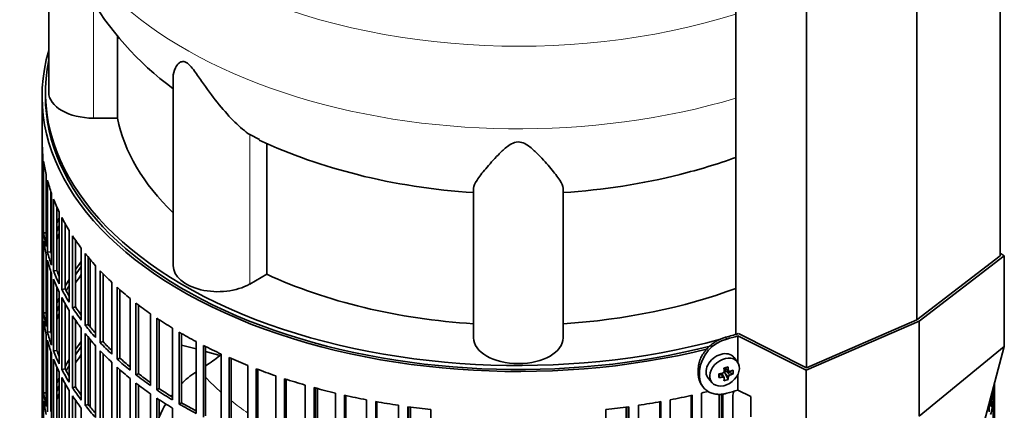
# Model space of a CAD drawing. Header units: millimetres. Extents: x 382 to 1256, y -1271 to 1550.
# Tile 6 of 22: x 957 to 1253, y -972 to -854. Entities that reach past the tile are written whole.
import ezdxf

# ---------------------------------------------------------------- set-up
doc = ezdxf.new("R2010")
doc.units = ezdxf.units.MM
for name, color, linetype in [('M5X8_UNI7687', 7, 'Continuous'), ('MID_344-2', 7, 'Continuous'), ('VSI184-254_GIUNT', 7, 'Continuous'), ('VSI344-454_FILTR', 7, 'Continuous'), ('VSI344-454_SUPPO', 7, 'Continuous'), ('VSI344-454_TERMI', 7, 'Continuous'), ('VSI344_DIFFUSORE', 7, 'Continuous')]:
    doc.layers.add(name, color=color, linetype=linetype)

# ---------------------------------------------------------------- blocks, each defined once
blk = doc.blocks.new('SE4')
at = {"layer": 'M5X8_UNI7687', "color": 7, "linetype": 'Continuous', "lineweight": 35}
for p, q in [((1173.05, -957.16), (1172.05, -955.81)), ((1167.45, -961.83), (1167.81, -960.65)), ((1168.98, -961.82), (1168.28, -960.57)), ((1169.24, -958.88), (1170.41, -959.88)), ((1170.2, -962.43), (1169.29, -960.46)), ((1169.32, -958.95), (1169.32, -959.83)), ((1171.68, -960.69), (1169.74, -959.94)), ((1164.27, -962.09), (1165.38, -963.36))]:
    blk.add_line(p, q, dxfattribs=at)
at = {"layer": 'M5X8_UNI7687', "color": 4, "linetype": 'Continuous', "lineweight": 9}
for p, q in [((1168.56, -961.68), (1167.97, -960.62)), ((1170.3, -961.62), (1169.29, -960.46)), ((1169.37, -958.85), (1170.3, -959.64)), ((1169.74, -959.94), (1170.75, -961.09))]:
    blk.add_line(p, q, dxfattribs=at)
at = {"layer": 'M5X8_UNI7687', "color": 7, "linetype": 'Continuous', "lineweight": 35}
for centre, radius, start, end in [((1168.46, -959.98), 0.55, 280.2783, 358.6867), ((1170.99, -961.75), 0.71, 110.1734, 168.7917)]:
    blk.add_arc(centre, radius, start, end, dxfattribs=at)
for centre, major_axis, ratio, start_param, end_param in [((1168.09, -958.87), (3.89, 3.14), 0.739997, 0, 3.172175), ((1168.09, -958.87), (3.89, 3.14), 0.739997, 6.252603, 6.283185), ((1165.48, -955.76), (9.99, 0.43), 0.510658, -1.393505, -1.278945), ((1169.18, -956.03), (-1.01, -9.2), 0.152739, -1.021742, -0.87205), ((1166.4, -959.28), (8.97, 2.29), 0.035701, -1.293098, -1.143406), ((1165.62, -955.59), (2.06, -9.79), 0.279258, 1.046834, 1.161394), ((1169.55, -960.12), (0.391, 0.312), 0.744948, 1.56038, 2.087178), ((1169.75, -960.35), (-0.449, 0.845), 0.482969, 0.934611, 1.452812), ((1169.75, -960.35), (-0.837, 0.408), 0.40333, 4.914112, 5.432313), ((1165.33, -955.67), (3.16, -9.49), 0.408248, 1.007206, 1.121766), ((1165.48, -955.76), (9.99, 0.43), 0.510658, -1.036687, -0.922127), ((1165.48, -955.5), (9.99, -0.48), 0.639648, -0.984117, -0.869557), ((1163.63, -957.52), (6.65, -6.44), 0.71261, 0.529363, 0.679055), ((1165.48, -955.5), (9.99, -0.48), 0.639648, -1.340934, -1.226375), ((1165.62, -955.59), (2.06, -9.79), 0.279258, 0.690017, 0.804576), ((1166.4, -954.28), (7.61, -5.28), 0.901051, 5.557555, 5.707247), ((1165.33, -955.67), (3.16, -9.49), 0.408248, 0.650389, 0.764948)]:
    blk.add_ellipse(centre, major_axis=major_axis, ratio=ratio, start_param=start_param, end_param=end_param, dxfattribs=at)
blk.add_ellipse((1169.15, -960.17), major_axis=(-3.84, -3.1), ratio=0.739997, dxfattribs=at)
for points in [[(1170.3, -959.64), (1170.3, -959.66), (1170.3, -959.69), (1170.31, -959.73), (1170.32, -959.76), (1170.34, -959.8), (1170.36, -959.83), (1170.38, -959.86), (1170.41, -959.88), (1170.44, -959.91), (1170.48, -959.92), (1170.51, -959.94), (1170.55, -959.95), (1170.59, -959.95), (1170.62, -959.95), (1170.66, -959.95), (1170.7, -959.94), (1170.73, -959.93), (1170.75, -959.93)], [(1169.01, -961.96), (1169.01, -961.95), (1169.01, -961.92), (1169.01, -961.89), (1169, -961.86), (1168.98, -961.83), (1168.97, -961.8), (1168.94, -961.77), (1168.92, -961.75), (1168.89, -961.72), (1168.85, -961.71), (1168.82, -961.69), (1168.78, -961.68), (1168.74, -961.67), (1168.7, -961.67), (1168.65, -961.67), (1168.61, -961.67), (1168.58, -961.67), (1168.56, -961.68)]]:
    blk.add_open_spline(points, degree=3, dxfattribs=at)
at = {"layer": 'MID_344-2', "color": 7, "linetype": 'Continuous', "lineweight": 35}
for p, q in [((1252.15, -925.21), (1252.15, -557.11)), ((1227.09, -944.41), (1227.09, -576.08)), ((1172.54, -580.39), (1172.54, -948.8)), ((1193.83, -958.88), (1193.83, -590.55))]:
    blk.add_line(p, q, dxfattribs=at)
at = {"layer": 'VSI184-254_GIUNT', "color": 7, "linetype": 'Continuous', "lineweight": 35}
for p, q in [((1074.52, -970.69), (1074.52, -982.05)), ((1139.52, -982.05), (1139.52, -970.69))]:
    blk.add_line(p, q, dxfattribs=at)
at = {"layer": 'VSI344-454_FILTR', "color": 7, "linetype": 'Continuous', "lineweight": 35}
for p, q in [((963.52, -877.13), (963.52, -1117.18)), ((963.53, -912.49), (963.53, -890.85)), ((963.77, -916.55), (963.77, -894.91)), ((963.98, -918.27), (963.98, -896.63)), ((964.72, -922.31), (964.72, -900.67)), ((965.13, -924.01), (965.13, -902.37)), ((966.12, -923.91), (966.12, -905.68)), ((966.35, -928.01), (966.35, -906.37)), ((966.97, -929.7), (966.97, -908.06)), ((967.95, -929.56), (967.95, -910.4)), ((963.77, -912.48), (963.53, -912.49)), ((968.68, -933.64), (968.68, -912)), ((969.5, -935.29), (969.5, -913.65)), ((963.53, -936.58), (963.53, -914.94)), ((970.45, -935.11), (970.45, -915.42)), ((963.77, -940.64), (963.77, -919)), ((964.72, -918.22), (963.98, -918.27)), ((971.67, -939.15), (971.67, -917.52)), ((972.69, -940.77), (972.69, -919.14)), ((963.98, -942.35), (963.98, -920.72)), ((973.62, -940.56), (973.62, -920.52)), ((964.72, -946.39), (964.72, -924.76)), ((966.12, -923.91), (965.13, -924.01)), ((975.33, -944.54), (975.33, -922.9)), ((976.54, -946.11), (976.54, -924.47)), ((977.44, -945.86), (977.44, -925.59)), ((965.13, -948.1), (965.13, -926.46)), ((979.63, -949.76), (979.63, -928.12)), ((966.12, -948), (966.12, -929.77)), ((966.35, -952.1), (966.35, -930.46)), ((967.95, -929.56), (966.97, -929.7)), ((981.03, -951.28), (981.03, -929.65)), ((981.89, -950.99), (981.89, -930.55)), ((966.97, -953.78), (966.97, -932.14)), ((967.95, -953.64), (967.95, -934.49)), ((984.54, -954.8), (984.54, -933.16)), ((963.77, -936.57), (963.53, -936.58)), ((968.68, -957.72), (968.68, -936.09)), ((970.45, -935.11), (969.5, -935.29)), ((986.12, -956.26), (986.12, -934.62)), ((986.95, -955.94), (986.95, -935.36)), ((963.53, -960.66), (963.53, -939.03)), ((969.5, -959.38), (969.5, -937.74)), ((970.45, -959.2), (970.45, -939.51)), ((990.06, -959.63), (990.06, -937.99)), ((991.81, -961.02), (991.81, -939.38)), ((992.6, -960.66), (992.6, -939.99)), ((963.77, -964.72), (963.77, -943.08)), ((964.72, -942.31), (963.98, -942.35)), ((971.67, -963.24), (971.67, -941.6)), ((973.62, -940.56), (972.69, -940.77)), ((972.69, -964.86), (972.69, -943.22)), ((996.14, -964.22), (996.14, -942.58)), ((963.98, -966.44), (963.98, -944.8)), ((973.62, -964.64), (973.62, -944.61)), ((977.44, -945.86), (976.54, -946.11)), ((998.06, -965.54), (998.06, -943.9)), ((998.8, -965.15), (998.8, -944.4)), ((964.72, -970.48), (964.72, -948.84)), ((966.12, -948), (965.13, -948.1)), ((975.33, -968.62), (975.33, -946.99)), ((976.54, -970.2), (976.54, -948.56)), ((1002.77, -968.56), (1002.77, -946.92)), ((1004.84, -969.8), (1004.84, -948.16)), ((1005.53, -969.38), (1005.53, -948.56)), ((965.13, -972.18), (965.13, -950.55)), ((977.44, -969.94), (977.44, -949.67)), ((979.63, -973.85), (979.63, -952.21)), ((981.89, -950.99), (981.03, -951.28)), ((1009.9, -972.62), (1009.9, -950.98)), ((1012.11, -973.77), (1012.11, -952.13)), ((966.12, -972.08), (966.12, -953.85)), ((966.35, -976.18), (966.35, -954.55)), ((967.95, -953.64), (966.97, -953.78)), ((981.03, -975.37), (981.03, -953.73)), ((981.89, -975.08), (981.89, -954.64)), ((1012.76, -973.33), (1012.76, -952.46)), ((1017.5, -976.38), (1017.5, -954.74)), ((966.97, -977.87), (966.97, -956.23)), ((984.54, -978.89), (984.54, -957.25)), ((986.95, -955.94), (986.12, -956.26)), ((1019.85, -977.44), (1019.85, -955.8)), ((1020.44, -976.97), (1020.44, -956.06)), ((1025.55, -979.83), (1025.55, -958.19)), ((963.77, -960.66), (963.53, -960.66)), ((967.95, -977.73), (967.95, -958.58)), ((968.68, -981.81), (968.68, -960.17)), ((970.45, -959.2), (969.5, -959.38)), ((986.12, -980.35), (986.12, -958.71)), ((986.95, -980.02), (986.95, -959.45)), ((992.6, -960.66), (991.81, -961.02)), ((1028.02, -980.79), (1028.02, -959.15)), ((1028.55, -980.3), (1028.55, -959.36)), ((963.53, -984.75), (963.53, -963.11)), ((969.5, -983.46), (969.5, -961.83)), ((970.45, -983.29), (970.45, -963.6)), ((990.06, -983.71), (990.06, -962.08)), ((991.81, -985.11), (991.81, -963.47)), ((992.6, -984.75), (992.6, -964.08)), ((1033.98, -982.94), (1033.98, -961.31)), ((1036.57, -983.81), (1036.57, -962.17)), ((1037.04, -983.3), (1037.04, -962.32)), ((1042.78, -985.71), (1042.78, -964.07)), ((1250.51, -984.75), (1250.51, -963.37)), ((1250.52, -1109.83), (1250.52, -963.34)), ((964.72, -966.4), (963.98, -966.44)), ((971.67, -987.33), (971.67, -965.69)), ((973.62, -964.64), (972.69, -964.86)), ((996.14, -988.31), (996.14, -966.67)), ((998.8, -965.15), (998.06, -965.54)), ((1045.46, -986.47), (1045.46, -964.83)), ((1045.87, -985.94), (1045.87, -964.94)), ((1051.89, -988.12), (1051.89, -966.48)), ((1054.65, -988.76), (1054.65, -967.13)), ((1159.39, -988.76), (1159.39, -967.13)), ((1162.16, -988.12), (1162.16, -966.48)), ((1168.18, -985.94), (1168.18, -966.7)), ((1168.58, -986.47), (1168.58, -966.67)), ((1249.7, -966.42), (1250.06, -966.44)), ((1250.06, -966.44), (1250.06, -965.06)), ((1250.27, -964.72), (1250.27, -964.28)), ((963.77, -988.81), (963.77, -967.17)), ((963.98, -990.53), (963.98, -968.89)), ((972.69, -988.95), (972.69, -967.31)), ((973.62, -988.73), (973.62, -968.7)), ((977.44, -969.94), (976.54, -970.2)), ((998.06, -989.63), (998.06, -967.99)), ((998.8, -989.24), (998.8, -968.49)), ((1005.53, -969.38), (1004.84, -969.8)), ((1054.99, -988.22), (1054.99, -967.2)), ((1061.26, -990.15), (1061.26, -968.52)), ((1064.1, -990.69), (1064.1, -969.05)), ((1064.37, -990.13), (1064.37, -969.1)), ((1149.67, -990.13), (1149.67, -969.1)), ((1149.94, -990.69), (1149.94, -969.05)), ((1152.78, -990.15), (1152.78, -968.52)), ((1159.05, -988.22), (1159.05, -967.2)), ((1171.61, -1188.72), (1171.61, -967.44)), ((1248.91, -972.18), (1248.91, -969.35)), ((1249.32, -970.48), (1249.32, -967.8)), ((1250.06, -990.53), (1250.06, -968.89)), ((1250.27, -988.81), (1250.27, -967.17)), ((975.33, -992.71), (975.33, -971.07)), ((1002.77, -992.65), (1002.77, -971.01)), ((1070.86, -991.8), (1070.86, -970.17)), ((1073.75, -992.22), (1073.75, -970.58)), ((1073.96, -991.66), (1073.96, -970.61)), ((1080.64, -993.07), (1080.64, -971.43)), ((1133.41, -993.07), (1133.41, -971.43)), ((1140.08, -991.66), (1140.08, -970.61)), ((1140.29, -992.22), (1140.29, -970.58)), ((1143.18, -991.8), (1143.18, -970.17))]:
    blk.add_line(p, q, dxfattribs=at)
blk.add_arc((1177.89, -968.05), 6.31, 160.7591, 174.5077, dxfattribs=at)
for centre, major_axis, start_param, end_param in [((1107.02, -877.13), (143.5, 0), 2.974441, 5.121361), ((1107.02, -877.13), (142.5, 0), 3.141593, 5.132862), ((1107.02, -889.99), (-143.5, 0), 0.010392, 0.059421), ((1107.02, -889.99), (-143.5, 0), 0.080205, 0.129234), ((1107.02, -889.99), (-143.5, 0), 0.150018, 0.199048), ((1107.02, -889.99), (-143.5, 0), 0.219831, 0.268861), ((1107.02, -911.63), (-143.5, 0), 0.010392, 0.059421), ((1107.02, -935.72), (-143.5, 0), -0.268861, -0.248955), ((1107.02, -889.99), (-143.5, 0), 0.289645, 0.338674), ((1107.02, -914.08), (-143.5, 0), 0.010392, 0.059421), ((1107.02, -935.72), (-142.5, 0), -0.242088, -0.219659), ((1107.02, -911.63), (-143.5, 0), 0.080205, 0.129234), ((1107.02, -935.72), (-143.5, 0), -0.199048, -0.190533), ((1107.02, -938.16), (-142.5, 0), -0.242088, -0.219659), ((1107.02, -889.99), (-143.5, 0), 0.359458, 0.408487), ((1107.02, -914.08), (-143.5, 0), 0.080205, 0.129234), ((1107.02, -935.72), (-142.5, 0), -0.160582, -0.149846), ((1107.02, -911.63), (-143.5, 0), 0.150018, 0.199048), ((1107.02, -911.63), (-142.5, 0), 0.149846, 0.160582), ((1107.02, -889.99), (-143.5, 0), 0.429271, 0.4783), ((1107.02, -914.08), (-143.5, 0), 0.150018, 0.199048), ((1107.02, -959.8), (-143.5, 0), -0.408487, -0.377404), ((1107.02, -959.8), (-142.5, 0), -0.391958, -0.359286), ((1107.02, -911.63), (-143.5, 0), 0.219831, 0.268861), ((1107.02, -911.63), (-142.5, 0), 0.219659, 0.242088), ((1107.02, -962.25), (-142.5, 0), -0.391958, -0.359286), ((1107.02, -889.99), (-143.5, 0), 0.499084, 0.548113), ((1107.02, -914.08), (-143.5, 0), 0.219831, 0.268861), ((1107.02, -959.8), (-143.5, 0), -0.338674, -0.312019), ((1107.02, -959.8), (-142.5, 0), -0.318152, -0.297119), ((1107.02, -935.72), (-143.5, 0), 0.010392, 0.059421), ((1107.02, -911.63), (-143.5, 0), 0.289645, 0.338674), ((1107.02, -911.63), (-142.5, 0), 0.289473, 0.318152), ((1107.02, -889.99), (-143.5, 0), 0.568897, 0.617927), ((1107.02, -938.16), (-143.5, 0), 0.010392, 0.059421), ((1107.02, -959.8), (-143.5, 0), -0.268861, -0.248955), ((1107.02, -959.8), (-142.5, 0), -0.242088, -0.219659), ((1107.02, -914.08), (-143.5, 0), 0.289645, 0.338674), ((1107.02, -889.99), (-143.5, 0), 0.63871, 0.68774), ((1107.02, -935.72), (-143.5, 0), 0.080205, 0.129234), ((1107.02, -962.25), (-142.5, 0), -0.242088, -0.219659), ((1107.02, -911.63), (-143.5, 0), 0.359458, 0.408487), ((1107.02, -914.08), (-143.5, 0), 0.359458, 0.408487), ((1107.02, -911.63), (-142.5, 0), 0.359286, 0.391958), ((1107.02, -938.16), (-143.5, 0), 0.080205, 0.129234), ((1107.02, -959.8), (-143.5, 0), -0.199048, -0.190533), ((1107.02, -911.63), (-143.5, 0), 0.429271, 0.4783), ((1107.02, -911.63), (-142.5, 0), 0.429099, 0.464583), ((1107.02, -889.99), (-143.5, 0), 0.708524, 0.757553), ((1107.02, -935.72), (-143.5, 0), 0.150018, 0.199048), ((1107.02, -959.8), (-142.5, 0), -0.160582, -0.149846), ((1107.02, -935.72), (-142.5, 0), 0.149846, 0.160582), ((1107.02, -914.08), (-143.5, 0), 0.429271, 0.4783), ((1107.02, -889.99), (-143.5, 0), 0.778337, 0.827366), ((1107.02, -938.16), (-143.5, 0), 0.150018, 0.199048), ((1107.02, -983.89), (-143.5, 0), -0.408487, -0.377404), ((1107.02, -911.63), (-143.5, 0), 0.499084, 0.548113), ((1107.02, -911.63), (-142.5, 0), 0.498912, 0.536508), ((1107.02, -889.99), (-143.5, 0), 0.84815, 0.897179), ((1107.02, -935.72), (-143.5, 0), 0.219831, 0.268861), ((1107.02, -935.72), (-142.5, 0), 0.219659, 0.242088), ((1107.02, -983.89), (-142.5, 0), -0.391958, -0.359286), ((1107.02, -986.34), (-142.5, 0), -0.391958, -0.359286), ((1107.02, -914.08), (-143.5, 0), 0.499084, 0.548113), ((1107.02, -938.16), (-143.5, 0), 0.219831, 0.268861), ((1107.02, -983.89), (-143.5, 0), -0.338674, -0.312019), ((1107.02, -983.89), (-142.5, 0), -0.318152, -0.297119), ((1107.02, -911.63), (-143.5, 0), 0.568897, 0.617927), ((1107.02, -911.63), (-142.5, 0), 0.568725, 0.607984), ((1107.02, -889.99), (-143.5, 0), 0.917963, 0.966992), ((1107.02, -959.8), (-143.5, 0), 0.010392, 0.059421), ((1107.02, -935.72), (-143.5, 0), 0.289645, 0.338674), ((1107.02, -935.72), (-142.5, 0), 0.289473, 0.318152), ((1107.02, -914.08), (-143.5, 0), 0.568897, 0.617927), ((1107.02, -911.63), (-143.5, 0), 0.63871, 0.68774), ((1107.02, -911.63), (-142.5, 0), 0.638538, 0.679153), ((1107.02, -889.99), (-143.5, 0), 0.987776, 1.036806), ((1107.02, -962.25), (-143.5, 0), 0.010392, 0.059421), ((1107.02, -983.89), (-143.5, 0), -0.268861, -0.248955), ((1107.02, -983.89), (-142.5, 0), -0.242088, -0.219659), ((1107.02, -938.16), (-143.5, 0), 0.289645, 0.338674), ((1107.02, -914.08), (-143.5, 0), 0.63871, 0.68774), ((1107.02, -889.99), (-143.5, 0), 1.057589, 1.106619), ((1107.02, -962.25), (143.5, 0), 6.223771, 6.269479), ((1107.02, -959.8), (143.5, 0), -0.059414, -0.051136), ((1107.02, -959.8), (-143.5, 0), 0.080205, 0.129234), ((1107.02, -986.34), (-142.5, 0), -0.242088, -0.219659), ((1107.02, -935.72), (-143.5, 0), 0.359458, 0.408487), ((1107.02, -935.72), (-142.5, 0), 0.359286, 0.391958), ((1107.02, -911.63), (-143.5, 0), 0.708524, 0.757553), ((1107.02, -911.63), (-142.5, 0), 0.708352, 0.750104), ((1107.02, -889.99), (-143.5, 0), 1.127403, 1.176432), ((1107.02, -889.99), (-143.5, 0), 1.197216, 1.246245), ((1107.02, -889.99), (143.5, 0), -1.246245, -1.197216), ((1107.02, -889.99), (143.5, 0), -1.176432, -1.161145), ((1107.02, -959.8), (143.5, 0), -0.129227, -0.080212), ((1107.02, -962.25), (-143.5, 0), 0.080205, 0.129234), ((1107.02, -983.89), (-143.5, 0), -0.199048, -0.190533), ((1107.02, -938.16), (-143.5, 0), 0.359458, 0.408487), ((1107.02, -935.72), (-142.5, 0), 0.429099, 0.464583), ((1107.02, -914.08), (-143.5, 0), 0.708524, 0.757553), ((1107.02, -911.63), (-143.5, 0), 0.778337, 0.827366), ((1107.02, -911.63), (-142.5, 0), 0.778165, 0.820895), ((1107.02, -889.99), (-143.5, 0), 1.267029, 1.316058), ((1107.02, -889.99), (143.5, 0), -1.316058, -1.267029), ((1107.02, -962.25), (143.5, 0), -0.129227, -0.080212), ((1107.02, -983.89), (-142.5, 0), -0.160582, -0.149846), ((1107.02, -935.72), (-143.5, 0), 0.429271, 0.4783), ((1107.02, -889.99), (-143.5, 0), 1.336842, 1.385871), ((1107.02, -889.99), (143.5, 0), -1.385871, -1.336842)]:
    blk.add_ellipse(centre, major_axis=major_axis, ratio=0.57735, start_param=start_param, end_param=end_param, dxfattribs=at)
at = {"layer": 'VSI344-454_SUPPO', "color": 7, "linetype": 'Continuous', "lineweight": 35}
for p, q in [((964.52, -875.91), (964.52, -877.13)), ((977.99, -946.55), (977.99, -926.25)), ((977.99, -970.63), (977.99, -950.34)), ((1005.53, -952.04), (1009.9, -953.21)), ((1012.76, -953.98), (1017.5, -955.26)), ((1046.54, -986.12), (1046.54, -965.12)), ((1167.5, -986.12), (1167.5, -966.77))]:
    blk.add_line(p, q, dxfattribs=at)
for centre, radius, start, end in [((985.56, -917.01), 49.48, 303.474, 309.3754), ((1025.42, -984.07), 28.53, 123.1677, 134.5671), ((1025.42, -984.07), 28.53, 143.4102, 144.2456), ((1025.42, -984.07), 28.53, 149.8113, 159.3783)]:
    blk.add_arc(centre, radius, start, end, dxfattribs=at)
blk.add_ellipse((1107.02, -875.91), major_axis=(142.5, 0), ratio=0.57735, start_param=3.023053, end_param=5.154123, dxfattribs=at)
at = {"layer": 'VSI344-454_SUPPO', "color": 4, "linetype": 'Continuous', "lineweight": 9}
for start_param, end_param in [(0.492641, 0.579522), (0.627902, 0.705081)]:
    blk.add_ellipse((1107.02, -932.48), major_axis=(-106.99, 0), ratio=0.57735, start_param=start_param, end_param=end_param, dxfattribs=at)
at = {"layer": 'VSI344-454_TERMI', "color": 7, "linetype": 'Continuous', "lineweight": 35}
for p, q in [((1252.15, -925.21), (1227.09, -944.41)), ((1227.8, -944.82), (1253.44, -925.18)), ((1253.44, -925.18), (1252.15, -924.33)), ((1253.44, -952.46), (1253.44, -925.18)), ((1193.78, -959.62), (1227.8, -944.82)), ((1227.09, -944.41), (1193.83, -958.88)), ((1227.8, -973.4), (1227.8, -944.82)), ((1173.15, -949.27), (1193.78, -959.62)), ((1173.15, -957.31), (1173.15, -949.27)), ((1193.83, -958.88), (1173.3, -948.58)), ((1227.8, -973.4), (1253.44, -952.46)), ((1253.44, -952.46), (1238.58, -1007.91)), ((1161.24, -959.15), (1161.24, -960.78)), ((1161.62, -959.68), (1161.62, -961.32)), ((1173.15, -965.6), (1173.15, -960.88)), ((1193.78, -986.9), (1193.78, -959.62)), ((1162.22, -964.01), (1162.6, -964.54)), ((1173.15, -965.6), (1177.07, -967.56)), ((1177.07, -973.68), (1177.07, -967.56))]:
    blk.add_line(p, q, dxfattribs=at)
at = {"layer": 'VSI344-454_TERMI', "color": 4, "linetype": 'Continuous', "lineweight": 9}
for p, q in [((1169.46, -949.69), (1169.84, -950.22)), ((1161.24, -959.15), (1161.62, -959.68)), ((1161.62, -961.32), (1161.24, -960.78))]:
    blk.add_line(p, q, dxfattribs=at)
at = {"layer": 'VSI344-454_TERMI', "color": 7, "linetype": 'Continuous', "lineweight": 35}
blk.add_arc((1172.51, -960.85), 10.96, 104.0959, 173.8897, dxfattribs=at)
for centre, major_axis, start_param, end_param in [((1107.02, -875.09), (143.5, 0), -1.120604, -1.090727), ((1107.02, -875.09), (144.5, 0), -1.121039, -1.095444), ((1107.02, -891.42), (144.5, 0), -1.121039, -1.095444)]:
    blk.add_ellipse(centre, major_axis=major_axis, ratio=0.57735, start_param=start_param, end_param=end_param, dxfattribs=at)
for points, knots in [([(1161.24, -959.15), (1161.24, -959.07), (1161.24, -958.9), (1161.25, -958.66), (1161.28, -958.41), (1161.31, -958.17), (1161.35, -957.92), (1161.4, -957.67), (1161.45, -957.43), (1161.52, -957.18), (1161.6, -956.93), (1161.68, -956.68), (1161.77, -956.42), (1161.94, -956.01), (1162.21, -955.44), (1162.63, -954.72), (1163.12, -954.01), (1163.67, -953.34), (1164.28, -952.7), (1164.94, -952.11), (1165.63, -951.56), (1166.28, -951.12), (1166.86, -950.77), (1167.37, -950.5), (1167.89, -950.25), (1168.41, -950.03), (1168.93, -949.84), (1169.29, -949.74), (1169.46, -949.69)], [0, 0, 0, 0, 0.021051, 0.042002, 0.062876, 0.083693, 0.104478, 0.125254, 0.146042, 0.166866, 0.187748, 0.208712, 0.229779, 0.250971, 0.313214, 0.375619, 0.438632, 0.501394, 0.564154, 0.627126, 0.689277, 0.751393, 0.793158, 0.834556, 0.875762, 0.916954, 0.958308, 1, 1, 1, 1]), ([(1162.21, -964), (1162.09, -963.83), (1161.9, -963.51), (1161.68, -963.05), (1161.52, -962.62), (1161.39, -962.18), (1161.3, -961.73), (1161.25, -961.26), (1161.24, -960.94), (1161.24, -960.78)], [0.6886313, 0.6886313, 0.6886313, 0.6886313, 0.7490621, 0.7913108, 0.8331485, 0.874754, 0.9163096, 0.957998, 1, 1, 1, 1]), ([(1161.62, -961.32), (1161.62, -961.4), (1161.62, -961.56), (1161.63, -961.8), (1161.65, -962.03), (1161.68, -962.26), (1161.72, -962.49), (1161.77, -962.72), (1161.83, -962.94), (1161.9, -963.15), (1161.97, -963.37), (1162.06, -963.58), (1162.15, -963.78), (1162.32, -964.12), (1162.59, -964.56), (1163.01, -965.08), (1163.5, -965.54), (1164.05, -965.94), (1164.66, -966.28), (1165.31, -966.54), (1166.01, -966.73), (1166.65, -966.84), (1167.24, -966.88), (1167.75, -966.88), (1168.26, -966.85), (1168.79, -966.79), (1169.31, -966.69), (1169.67, -966.6), (1169.84, -966.55)], [0, 0, 0, 0, 0.021051, 0.042001, 0.062873, 0.08369, 0.104474, 0.125249, 0.146036, 0.166859, 0.18774, 0.208703, 0.229768, 0.250959, 0.313199, 0.375603, 0.438616, 0.501374, 0.564129, 0.627102, 0.689223, 0.75131, 0.793093, 0.834507, 0.875728, 0.916932, 0.958298, 1, 1, 1, 1])]:
    blk.add_open_spline(points, degree=3, knots=knots, dxfattribs=at)
at = {"layer": 'VSI344_DIFFUSORE', "color": 7, "linetype": 'Continuous', "lineweight": 35}
for p, q in [((965.52, -812.56), (965.52, -875.91)), ((986.27, -883.7), (986.27, -858.71)), ((1003.01, -871.41), (1003.01, -928.16)), ((986.27, -883.7), (979.02, -883.7)), ((1029.02, -890.15), (1026.06, -888.68)), ((1031.19, -930.71), (1031.19, -891.22)), ((1093.52, -949.81), (1093.52, -904.82)), ((1120.52, -949.81), (1120.52, -904.82)), ((1031.19, -930.71), (1026.06, -933.67))]:
    blk.add_line(p, q, dxfattribs=at)
at = {"layer": 'VSI344_DIFFUSORE', "color": 4, "linetype": 'Continuous', "lineweight": 9}
for p, q in [((979.02, -883.7), (979.02, -848.85)), ((1026.06, -933.67), (1026.06, -888.68))]:
    blk.add_line(p, q, dxfattribs=at)
at = {"layer": 'VSI344_DIFFUSORE', "color": 7, "linetype": 'Continuous', "lineweight": 35}
for centre, radius, start, end in [((1059.08, -798.71), 94.56, 186.2219, 233.5673), ((1096.26, -745.22), 159.97, 245.1095, 256.3698), ((1118.29, -747.06), 158.06, 283.6872, 290.0826)]:
    blk.add_arc(centre, radius, start, end, dxfattribs=at)
at = {"layer": 'VSI344_DIFFUSORE', "color": 4, "linetype": 'Continuous', "lineweight": 9}
for centre, major_axis, start_param, end_param in [((1107.02, -783.19), (136.58, 0), 2.76304, 5.212737), ((1107.02, -804.87), (-142.13, 0), 0.048872, 2.049895)]:
    blk.add_ellipse(centre, major_axis=major_axis, ratio=0.57735, start_param=start_param, end_param=end_param, dxfattribs=at)
at = {"layer": 'VSI344_DIFFUSORE', "color": 7, "linetype": 'Continuous', "lineweight": 35}
for centre, major_axis, start_param, end_param in [((979.02, -875.91), (13.5, 0), 3.141604, 4.712389), ((1107.02, -875.91), (-121.5, 0), 0.111341, 0.543224), ((1107.02, -836.41), (-121.5, 0), 1.160032, 1.459455), ((1107.02, -836.41), (121.5, 0), 4.82373, 5.124993), ((1016.51, -928.16), (13.5, 0), 3.141581, 5.497787), ((1107.02, -875.91), (-121.5, 0), 0.896739, 1.459455), ((1107.02, -875.91), (121.5, 0), 4.82373, 5.281941), ((1107.02, -949.81), (13.5, 0), 3.141593, 6.283185)]:
    blk.add_ellipse(centre, major_axis=major_axis, ratio=0.57735, start_param=start_param, end_param=end_param, dxfattribs=at)
for points, knots in [([(1026.06, -888.68), (1024.69, -887.71), (1023.17, -886.42), (1020.04, -883.35), (1018.43, -881.58), (1015.29, -877.73), (1013.74, -875.64), (1011.38, -872.27), (1010.6, -871.11), (1009.34, -869.39), (1008.9, -868.81), (1007.95, -867.72), (1007.41, -867.2), (1006.39, -866.64), (1005.96, -866.62), (1005.27, -866.79), (1005, -866.96), (1004.29, -867.56), (1003.96, -868.06), (1003.23, -869.49), (1003.01, -870.47), (1003.01, -871.42)], [0, 0, 0, 0, 0.125, 0.125, 0.25, 0.25, 0.375, 0.375, 0.4375, 0.4375, 0.46875, 0.46875, 0.5, 0.5, 0.53125, 0.53125, 0.5625, 0.5625, 0.625, 0.625, 0.7387976, 0.7387976, 0.7387976, 0.7387976]), ([(1120.52, -904.82), (1120.52, -904.17), (1120.12, -903.34), (1118.81, -901.34), (1117.89, -900.17), (1115.73, -897.59), (1114.48, -896.16), (1112.25, -893.89), (1111.45, -893.12), (1110.04, -892.03), (1109.54, -891.67), (1108.36, -891.09), (1107.65, -890.87), (1106.21, -890.9), (1105.53, -891.15), (1104.38, -891.75), (1103.89, -892.11), (1102.5, -893.21), (1101.72, -893.97), (1099.52, -896.21), (1098.27, -897.64), (1096.11, -900.21), (1095.23, -901.35), (1093.93, -903.33), (1093.52, -904.17), (1093.52, -904.82)], [0, 0, 0, 0, 0.125, 0.125, 0.25, 0.25, 0.375, 0.375, 0.4375, 0.4375, 0.46875, 0.46875, 0.5, 0.5, 0.53125, 0.53125, 0.5625, 0.5625, 0.625, 0.625, 0.75, 0.75, 0.875, 0.875, 1, 1, 1, 1])]:
    blk.add_open_spline(points, degree=3, knots=knots, dxfattribs=at)

msp = doc.modelspace()

# ---------------------------------------------------------------- block references
msp.add_blockref('SE4', (0, 0))

doc.saveas('drawing.dxf')
